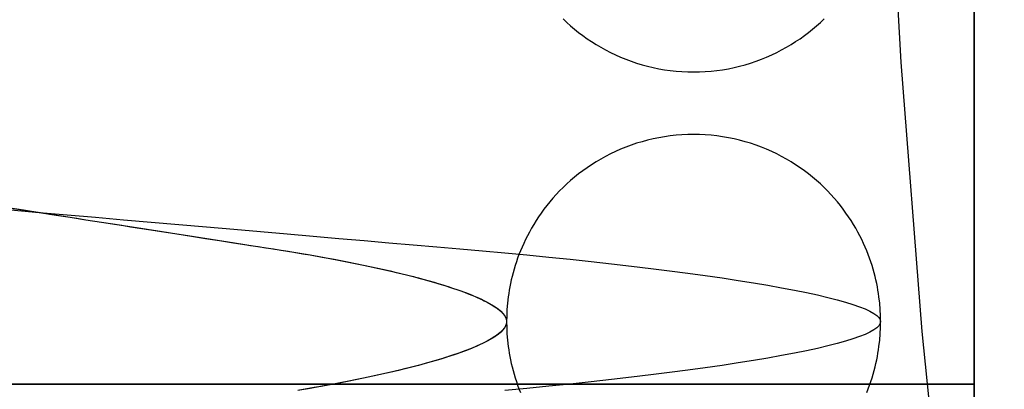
# Model space of a CAD drawing. Header units: millimetres. Extents: x -88 to 88, y -12 to 103.
# Tile 254 of 256: x -34.757 to -33.967, y 16.231 to 16.527. Entities that reach past the tile are written whole.
import ezdxf

# ---------------------------------------------------------------- set-up
doc = ezdxf.new("R2010")
doc.units = ezdxf.units.MM
doc.layers.add('Default', color=7, linetype='Continuous', true_color=0x000000)

msp = doc.modelspace()

# ---------------------------------------------------------------- linework, layer by layer
at = {"layer": 'Default', "color": 254, "true_color": 0xcad1ee}
for points in [[(-33.99118, 5.93519), (-33.99118, 18.03519)], [(-33.99118, 16.23519), (-33.99118, 18.03519)], [(-33.99118, 18.03519), (-33.99118, 5.93519)], [(-33.70447, 14.51683), (-33.76501, 14.73846), (-33.81983, 14.96003), (-33.869, 15.18134), (-33.91258, 15.40218), (-33.95065, 15.62237), (-33.98331, 15.84173), (-34.01064, 16.06006), (-34.03275, 16.27722), (-34.04974, 16.49302), (-34.06173, 16.70732), (-34.06884, 16.91997), (-34.07118, 17.13083)], [(-34.32079, 16.52769), (-34.31785, 16.5249), (-34.31481, 16.52217), (-34.31166, 16.5195), (-34.3084, 16.51689), (-34.30505, 16.51435), (-34.30159, 16.51188), (-34.29803, 16.50949), (-34.29437, 16.50718), (-34.29061, 16.50496), (-34.28677, 16.50283), (-34.28283, 16.50081), (-34.27881, 16.49889), (-34.2747, 16.49707), (-34.27052, 16.49538), (-34.26626, 16.4938), (-34.26194, 16.49234), (-34.25755, 16.491), (-34.2531, 16.4898), (-34.2486, 16.48873), (-34.24406, 16.4878), (-34.23947, 16.48701), (-34.23485, 16.48635), (-34.23021, 16.48585), (-34.22554, 16.48548), (-34.22086, 16.48526), (-34.21618, 16.48519), (-34.21149, 16.48526), (-34.20681, 16.48548), (-34.20215, 16.48585), (-34.1975, 16.48635), (-34.19288, 16.48701), (-34.1883, 16.4878), (-34.18375, 16.48873), (-34.17925, 16.4898), (-34.17481, 16.491), (-34.17042, 16.49234), (-34.16609, 16.4938), (-34.16184, 16.49538), (-34.15765, 16.49707), (-34.15355, 16.49889), (-34.14953, 16.50081), (-34.14559, 16.50283), (-34.14174, 16.50496), (-34.13799, 16.50718), (-34.13433, 16.50949), (-34.13077, 16.51188), (-34.12731, 16.51435), (-34.12395, 16.51689), (-34.1207, 16.5195), (-34.11755, 16.52217), (-34.1145, 16.5249), (-34.11157, 16.52769)], [(-34.06618, 16.28519), (-34.06625, 16.28995), (-34.06649, 16.29485), (-34.0669, 16.29991), (-34.0675, 16.3051), (-34.06788, 16.30775), (-34.06832, 16.31043), (-34.06881, 16.31315), (-34.06935, 16.31589), (-34.06996, 16.31867), (-34.07063, 16.32148), (-34.07137, 16.32432), (-34.07218, 16.32719), (-34.07305, 16.33008), (-34.074, 16.333), (-34.07502, 16.33594), (-34.07612, 16.3389), (-34.0773, 16.34188), (-34.07857, 16.34488), (-34.07991, 16.34789), (-34.08135, 16.35092), (-34.08287, 16.35395), (-34.08448, 16.35699), (-34.08619, 16.36004), (-34.08799, 16.36308), (-34.08989, 16.36612), (-34.09188, 16.36916), (-34.09398, 16.37218), (-34.09618, 16.37519), (-34.09848, 16.37818), (-34.10089, 16.38114), (-34.1034, 16.38408), (-34.10601, 16.38699), (-34.10874, 16.38986), (-34.11157, 16.39269), (-34.1145, 16.39547), (-34.11755, 16.3982), (-34.1207, 16.40087), (-34.12395, 16.40348), (-34.12731, 16.40603), (-34.13077, 16.4085), (-34.13433, 16.41089), (-34.13799, 16.4132), (-34.14174, 16.41542), (-34.14559, 16.41754), (-34.14953, 16.41957), (-34.15355, 16.42149), (-34.15765, 16.4233), (-34.16184, 16.425), (-34.16609, 16.42658), (-34.17042, 16.42804), (-34.17481, 16.42937), (-34.17925, 16.43057), (-34.18375, 16.43164), (-34.1883, 16.43257), (-34.19288, 16.43337), (-34.1975, 16.43402), (-34.20215, 16.43453), (-34.20681, 16.43489), (-34.21149, 16.43511), (-34.21618, 16.43519), (-34.22086, 16.43511), (-34.22554, 16.43489), (-34.23021, 16.43453), (-34.23485, 16.43402), (-34.23947, 16.43337), (-34.24406, 16.43257), (-34.2486, 16.43164), (-34.2531, 16.43057), (-34.25755, 16.42937), (-34.26194, 16.42804), (-34.26626, 16.42658), (-34.27052, 16.425), (-34.2747, 16.4233), (-34.27881, 16.42149), (-34.28283, 16.41957), (-34.28677, 16.41754), (-34.29061, 16.41542), (-34.29437, 16.4132), (-34.29803, 16.41089), (-34.30159, 16.4085), (-34.30505, 16.40603), (-34.3084, 16.40348), (-34.31166, 16.40087), (-34.31481, 16.3982), (-34.31785, 16.39547), (-34.32079, 16.39269), (-34.32362, 16.38986), (-34.32634, 16.38699), (-34.32896, 16.38408), (-34.33147, 16.38114), (-34.33388, 16.37818), (-34.33618, 16.37519), (-34.33838, 16.37218), (-34.34047, 16.36916), (-34.34247, 16.36612), (-34.34437, 16.36308), (-34.34617, 16.36004), (-34.34787, 16.35699), (-34.34949, 16.35395), (-34.35101, 16.35092), (-34.35244, 16.34789), (-34.35379, 16.34488), (-34.35505, 16.34188), (-34.35623, 16.3389), (-34.35733, 16.33594), (-34.35835, 16.333), (-34.3593, 16.33008), (-34.36018, 16.32719), (-34.36098, 16.32432), (-34.36172, 16.32148), (-34.36239, 16.31867), (-34.363, 16.31589), (-34.36355, 16.31315), (-34.36404, 16.31043), (-34.36447, 16.30775), (-34.36485, 16.3051), (-34.36545, 16.29991), (-34.36587, 16.29485), (-34.3661, 16.28995), (-34.36618, 16.28519)], [(-34.36618, 16.28519), (-34.3661, 16.28043), (-34.36587, 16.27552), (-34.36545, 16.27047), (-34.36485, 16.26528), (-34.36447, 16.26263), (-34.36404, 16.25994), (-34.36355, 16.25723), (-34.363, 16.25448), (-34.36239, 16.2517), (-34.36172, 16.24889), (-34.36098, 16.24605), (-34.36018, 16.24319), (-34.3593, 16.24029), (-34.35835, 16.23738), (-34.35733, 16.23444), (-34.35623, 16.23147), (-34.35505, 16.22849)], [(-34.0773, 16.22849), (-34.07612, 16.23147), (-34.07502, 16.23444), (-34.074, 16.23738), (-34.07305, 16.24029), (-34.07218, 16.24319), (-34.07137, 16.24605), (-34.07063, 16.24889), (-34.06996, 16.2517), (-34.06935, 16.25448), (-34.06881, 16.25723), (-34.06832, 16.25994), (-34.06788, 16.26263), (-34.0675, 16.26528), (-34.0669, 16.27047), (-34.06649, 16.27552), (-34.06625, 16.28043), (-34.06618, 16.28519)], [(-35.49118, 16.23519), (-33.99118, 16.23519)], [(-35.49118, 16.23519), (-33.99118, 16.23519)], [(-33.99118, 16.23519), (-35.49118, 16.23519)], [(-33.99118, 16.23519), (-33.99118, 5.93519)]]:
    msp.add_lwpolyline(points, dxfattribs=at)
at = {"layer": 'Default', "color": 254, "true_color": 0xcad1ee, "extrusion": (0.866025, 9.40606e-15, -0.5)}
msp.add_lwpolyline([(16.57685, -20.54629), (16.57209, -20.54622), (16.56719, -20.54598), (16.56214, -20.54557), (16.55694, -20.54497), (16.55429, -20.54459), (16.55161, -20.54415), (16.5489, -20.54366), (16.54615, -20.54312), (16.54337, -20.54251), (16.54056, -20.54184), (16.53772, -20.5411), (16.53485, -20.54029), (16.53196, -20.53942), (16.52904, -20.53847), (16.5261, -20.53745), (16.52314, -20.53635), (16.52016, -20.53517), (16.51716, -20.5339), (16.51415, -20.53256), (16.51112, -20.53112), (16.50809, -20.5296), (16.50505, -20.52799), (16.50201, -20.52628), (16.49896, -20.52448), (16.49592, -20.52258), (16.49289, -20.52059), (16.48986, -20.51849), (16.48685, -20.51629), (16.48386, -20.51399), (16.4809, -20.51159), (16.47796, -20.50907), (16.47505, -20.50646), (16.47218, -20.50373), (16.46935, -20.5009), (16.46657, -20.49797), (16.46384, -20.49492), (16.46117, -20.49177), (16.45856, -20.48852), (16.45601, -20.48516), (16.45354, -20.4817), (16.45115, -20.47814), (16.44885, -20.47448), (16.44663, -20.47073), (16.4445, -20.46688), (16.44248, -20.46294), (16.44055, -20.45892), (16.43874, -20.45482), (16.43704, -20.45063), (16.43546, -20.44638), (16.434, -20.44205), (16.43267, -20.43766), (16.43147, -20.43322), (16.4304, -20.42872), (16.42947, -20.42417), (16.42867, -20.41959), (16.42802, -20.41497), (16.42751, -20.41032), (16.42715, -20.40566), (16.42693, -20.40098), (16.42685, -20.39629), (16.42693, -20.39161), (16.42715, -20.38693), (16.42751, -20.38226), (16.42802, -20.37762), (16.42867, -20.373), (16.42947, -20.36841), (16.4304, -20.36387), (16.43147, -20.35937), (16.43267, -20.35492), (16.434, -20.35053), (16.43546, -20.34621), (16.43704, -20.34195), (16.43874, -20.33777), (16.44055, -20.33366), (16.44248, -20.32964), (16.4445, -20.3257), (16.44663, -20.32186), (16.44885, -20.3181), (16.45115, -20.31444), (16.45354, -20.31088), (16.45601, -20.30742), (16.45856, -20.30407), (16.46117, -20.30081), (16.46384, -20.29766), (16.46657, -20.29462), (16.46935, -20.29168), (16.47218, -20.28885), (16.47505, -20.28613), (16.47796, -20.28351), (16.4809, -20.281), (16.48386, -20.27859), (16.48685, -20.27629), (16.48986, -20.27409), (16.49289, -20.272), (16.49592, -20.27), (16.49896, -20.2681), (16.50201, -20.2663), (16.50505, -20.2646), (16.50809, -20.26298), (16.51112, -20.26146), (16.51415, -20.26003), (16.51716, -20.25868), (16.52016, -20.25742), (16.52314, -20.25624), (16.5261, -20.25514), (16.52904, -20.25412), (16.53196, -20.25317), (16.53485, -20.25229), (16.53772, -20.25149), (16.54056, -20.25075), (16.54337, -20.25008), (16.54615, -20.24947), (16.5489, -20.24892), (16.55161, -20.24843), (16.55429, -20.248), (16.55694, -20.24762), (16.56214, -20.24702), (16.56719, -20.2466), (16.57209, -20.24637), (16.57685, -20.24629)], dxfattribs=at)
at = {"layer": 'Default', "color": 254, "true_color": 0xcad1ee, "extrusion": (0.866025, -6.60351e-14, 0.5)}
msp.add_lwpolyline([(16.34352, 13.14488), (16.34828, 13.14496), (16.35319, 13.1452), (16.35824, 13.14561), (16.36343, 13.14621), (16.36608, 13.14659), (16.36876, 13.14702), (16.37148, 13.14751), (16.37423, 13.14806), (16.37701, 13.14867), (16.37982, 13.14934), (16.38265, 13.15008), (16.38552, 13.15088), (16.38841, 13.15176), (16.39133, 13.15271), (16.39427, 13.15373), (16.39723, 13.15483), (16.40022, 13.15601), (16.40321, 13.15727), (16.40623, 13.15862), (16.40925, 13.16005), (16.41229, 13.16157), (16.41533, 13.16319), (16.41837, 13.16489), (16.42141, 13.16669), (16.42445, 13.16859), (16.42749, 13.17059), (16.43051, 13.17269), (16.43352, 13.17488), (16.43651, 13.17719), (16.43948, 13.17959), (16.44242, 13.1821), (16.44532, 13.18472), (16.44819, 13.18744), (16.45102, 13.19027), (16.4538, 13.19321), (16.45653, 13.19625), (16.45921, 13.1994), (16.46182, 13.20266), (16.46436, 13.20602), (16.46683, 13.20948), (16.46922, 13.21304), (16.47153, 13.21669), (16.47375, 13.22045), (16.47587, 13.2243), (16.4779, 13.22823), (16.47982, 13.23226), (16.48163, 13.23636), (16.48333, 13.24054), (16.48491, 13.2448), (16.48637, 13.24913), (16.4877, 13.25352), (16.48891, 13.25796), (16.48997, 13.26246), (16.49091, 13.267), (16.4917, 13.27159), (16.49235, 13.27621), (16.49286, 13.28085), (16.49323, 13.28552), (16.49345, 13.2902), (16.49352, 13.29488), (16.49345, 13.29957), (16.49323, 13.30425), (16.49286, 13.30892), (16.49235, 13.31356), (16.4917, 13.31818), (16.49091, 13.32276), (16.48997, 13.32731), (16.48891, 13.33181), (16.4877, 13.33625), (16.48637, 13.34064), (16.48491, 13.34497), (16.48333, 13.34922), (16.48163, 13.35341), (16.47982, 13.35751), (16.4779, 13.36154), (16.47587, 13.36547), (16.47375, 13.36932), (16.47153, 13.37307), (16.46922, 13.37673), (16.46683, 13.38029), (16.46436, 13.38375), (16.46182, 13.38711), (16.45921, 13.39037), (16.45653, 13.39351), (16.4538, 13.39656), (16.45102, 13.39949), (16.44819, 13.40232), (16.44532, 13.40505), (16.44242, 13.40767), (16.43948, 13.41018), (16.43651, 13.41258), (16.43352, 13.41488), (16.43051, 13.41708), (16.42749, 13.41918), (16.42445, 13.42118), (16.42141, 13.42307), (16.41837, 13.42488), (16.41533, 13.42658), (16.41229, 13.42819), (16.40925, 13.42972), (16.40623, 13.43115), (16.40321, 13.4325), (16.40022, 13.43376), (16.39723, 13.43494), (16.39427, 13.43604), (16.39133, 13.43706), (16.38841, 13.43801), (16.38552, 13.43888), (16.38265, 13.43969), (16.37982, 13.44043), (16.37701, 13.4411), (16.37423, 13.44171), (16.37148, 13.44226), (16.36876, 13.44275), (16.36608, 13.44318), (16.36343, 13.44356), (16.35824, 13.44416), (16.35319, 13.44457), (16.34828, 13.44481), (16.34352, 13.44488)], dxfattribs=at)
at = {"layer": 'Default', "color": 254, "true_color": 0xcad1ee, "extrusion": (0.866025, 2.35922e-14, -0.5)}
msp.add_lwpolyline([(16.22685, -20.24629), (16.23161, -20.24637), (16.23652, -20.2466), (16.24157, -20.24702), (16.24677, -20.24762), (16.24941, -20.248), (16.2521, -20.24843), (16.25481, -20.24892), (16.25756, -20.24947), (16.26034, -20.25008), (16.26315, -20.25075), (16.26599, -20.25149), (16.26885, -20.25229), (16.27175, -20.25317), (16.27466, -20.25412), (16.27761, -20.25514), (16.28057, -20.25624), (16.28355, -20.25742), (16.28655, -20.25868), (16.28956, -20.26003), (16.29258, -20.26146), (16.29562, -20.26298), (16.29866, -20.2646), (16.3017, -20.2663), (16.30475, -20.2681), (16.30779, -20.27), (16.31082, -20.272), (16.31385, -20.27409), (16.31685, -20.27629), (16.31984, -20.27859), (16.32281, -20.281), (16.32575, -20.28351), (16.32866, -20.28613), (16.33153, -20.28885), (16.33436, -20.29168), (16.33714, -20.29462), (16.33987, -20.29766), (16.34254, -20.30081), (16.34515, -20.30407), (16.34769, -20.30742), (16.35016, -20.31088), (16.35256, -20.31444), (16.35486, -20.3181), (16.35708, -20.32186), (16.35921, -20.3257), (16.36123, -20.32964), (16.36315, -20.33366), (16.36497, -20.33777), (16.36667, -20.34195), (16.36825, -20.34621), (16.3697, -20.35053), (16.37104, -20.35492), (16.37224, -20.35937), (16.37331, -20.36387), (16.37424, -20.36841), (16.37503, -20.373), (16.37569, -20.37762), (16.3762, -20.38226), (16.37656, -20.38693), (16.37678, -20.39161), (16.37685, -20.39629), (16.37678, -20.40098), (16.37656, -20.40566), (16.3762, -20.41032), (16.37569, -20.41497), (16.37503, -20.41959), (16.37424, -20.42417), (16.37331, -20.42872), (16.37224, -20.43322), (16.37104, -20.43766), (16.3697, -20.44205), (16.36825, -20.44638), (16.36667, -20.45063), (16.36497, -20.45482), (16.36315, -20.45892), (16.36123, -20.46294), (16.35921, -20.46688), (16.35708, -20.47073), (16.35486, -20.47448), (16.35256, -20.47814), (16.35016, -20.4817), (16.34769, -20.48516), (16.34515, -20.48852), (16.34254, -20.49177), (16.33987, -20.49492), (16.33714, -20.49797), (16.33436, -20.5009), (16.33153, -20.50373), (16.32866, -20.50646), (16.32575, -20.50907), (16.32281, -20.51159), (16.31984, -20.51399), (16.31685, -20.51629), (16.31385, -20.51849), (16.31082, -20.52059), (16.30779, -20.52258), (16.30475, -20.52448), (16.3017, -20.52628), (16.29866, -20.52799), (16.29562, -20.5296), (16.29258, -20.53112), (16.28956, -20.53256), (16.28655, -20.5339), (16.28355, -20.53517), (16.28057, -20.53635), (16.27761, -20.53745), (16.27466, -20.53847), (16.27175, -20.53942), (16.26885, -20.54029), (16.26599, -20.5411), (16.26315, -20.54184), (16.26034, -20.54251), (16.25756, -20.54312), (16.25481, -20.54366), (16.2521, -20.54415), (16.24941, -20.54459), (16.24677, -20.54497), (16.24157, -20.54557), (16.23652, -20.54598), (16.23161, -20.54622), (16.22685, -20.54629)], dxfattribs=at)
at = {"layer": 'Default', "color": 254, "true_color": 0xcad1ee, "extrusion": (0.866025, -5.47402e-15, 0.5)}
msp.add_lwpolyline([(16.34352, 13.44488), (16.33876, 13.44481), (16.33385, 13.44457), (16.3288, 13.44416), (16.32361, 13.44356), (16.32096, 13.44318), (16.31828, 13.44275), (16.31556, 13.44226), (16.31281, 13.44171), (16.31004, 13.4411), (16.30723, 13.44043), (16.30439, 13.43969), (16.30152, 13.43888), (16.29863, 13.43801), (16.29571, 13.43706), (16.29277, 13.43604), (16.28981, 13.43494), (16.28683, 13.43376), (16.28383, 13.4325), (16.28082, 13.43115), (16.27779, 13.42972), (16.27476, 13.42819), (16.27172, 13.42658), (16.26867, 13.42488), (16.26563, 13.42307), (16.26259, 13.42118), (16.25955, 13.41918), (16.25653, 13.41708), (16.25352, 13.41488), (16.25053, 13.41258), (16.24756, 13.41018), (16.24462, 13.40767), (16.24172, 13.40505), (16.23885, 13.40232), (16.23602, 13.39949), (16.23324, 13.39656), (16.23051, 13.39351), (16.22783, 13.39037), (16.22522, 13.38711), (16.22268, 13.38375), (16.22021, 13.38029), (16.21782, 13.37673), (16.21551, 13.37307), (16.21329, 13.36932), (16.21117, 13.36547), (16.20914, 13.36154), (16.20722, 13.35751), (16.20541, 13.35341), (16.20371, 13.34922), (16.20213, 13.34497), (16.20067, 13.34064), (16.19934, 13.33625), (16.19814, 13.33181), (16.19707, 13.32731), (16.19613, 13.32276), (16.19534, 13.31818), (16.19469, 13.31356), (16.19418, 13.30892), (16.19381, 13.30425), (16.19359, 13.29957), (16.19352, 13.29488), (16.19359, 13.2902), (16.19381, 13.28552), (16.19418, 13.28085), (16.19469, 13.27621), (16.19534, 13.27159), (16.19613, 13.267), (16.19707, 13.26246), (16.19814, 13.25796), (16.19934, 13.25352), (16.20067, 13.24913), (16.20213, 13.2448), (16.20371, 13.24054), (16.20541, 13.23636), (16.20722, 13.23226), (16.20914, 13.22823), (16.21117, 13.2243), (16.21329, 13.22045), (16.21551, 13.21669), (16.21782, 13.21304), (16.22021, 13.20948), (16.22268, 13.20602), (16.22522, 13.20266), (16.22783, 13.1994), (16.23051, 13.19625), (16.23324, 13.19321), (16.23602, 13.19027), (16.23885, 13.18744), (16.24172, 13.18472), (16.24462, 13.1821), (16.24756, 13.17959), (16.25053, 13.17719), (16.25352, 13.17488), (16.25653, 13.17269), (16.25955, 13.17059), (16.26259, 13.16859), (16.26563, 13.16669), (16.26867, 13.16489), (16.27172, 13.16319), (16.27476, 13.16157), (16.27779, 13.16005), (16.28082, 13.15862), (16.28383, 13.15727), (16.28683, 13.15601), (16.28981, 13.15483), (16.29277, 13.15373), (16.29571, 13.15271), (16.29863, 13.15176), (16.30152, 13.15088), (16.30439, 13.15008), (16.30723, 13.14934), (16.31004, 13.14867), (16.31281, 13.14806), (16.31556, 13.14751), (16.31828, 13.14702), (16.32096, 13.14659), (16.32361, 13.14621), (16.3288, 13.14561), (16.33385, 13.1452), (16.33876, 13.14496), (16.34352, 13.14488)], dxfattribs=at)
at = {"layer": 'Default', "color": 254, "true_color": 0xcad1ee, "extrusion": (1, 0, 0)}
msp.add_lwpolyline([(16.23519, -4.57), (16.23519, -4.9)], dxfattribs=at)
msp.add_lwpolyline([(16.23519, -4.57), (16.23519, -4.9)], dxfattribs=at)
at = {"layer": 'Default', "color": 254, "true_color": 0xcad1ee}
for points in [[(-34.76627, 16.37659, -4.47416), (-34.75373, 16.37464, -4.47479), (-34.74118, 16.37269, -4.475), (-34.72862, 16.37073, -4.47479), (-34.71609, 16.36878, -4.47416), (-34.70359, 16.36684, -4.47311), (-34.69116, 16.36491, -4.47165), (-34.67881, 16.36299, -4.46978), (-34.66657, 16.36108, -4.4675), (-34.65445, 16.3592, -4.46483), (-34.64247, 16.35733, -4.46178), (-34.63065, 16.35549, -4.45834), (-34.619, 16.35368, -4.45454), (-34.60755, 16.3519, -4.45038), (-34.59631, 16.35015, -4.44589), (-34.58528, 16.34844, -4.44106), (-34.5745, 16.34676, -4.43592), (-34.56396, 16.34512, -4.43048), (-34.55368, 16.34352, -4.42476), (-34.54358, 16.34192, -4.41872), (-34.5336, 16.34028, -4.41231), (-34.52376, 16.3386, -4.40554), (-34.51407, 16.33689, -4.3984), (-34.50455, 16.33514, -4.39092), (-34.49522, 16.33336, -4.38308), (-34.48611, 16.33155, -4.37489), (-34.47723, 16.32971, -4.36637), (-34.46859, 16.32785, -4.35753), (-34.46021, 16.32596, -4.34836), (-34.45212, 16.32406, -4.3389), (-34.44433, 16.32213, -4.32914), (-34.43685, 16.3202, -4.31911), (-34.42969, 16.31826, -4.30881), (-34.42288, 16.31631, -4.29827), (-34.41642, 16.31435, -4.2875), (-34.41032, 16.3124, -4.27652), (-34.4046, 16.31045, -4.26535), (-34.39926, 16.30851, -4.25401), (-34.39431, 16.30657, -4.24251), (-34.38976, 16.30465, -4.23088), (-34.38561, 16.30275, -4.21914), (-34.38186, 16.30086, -4.20731), (-34.37852, 16.299, -4.1954), (-34.37558, 16.29716, -4.18345), (-34.37305, 16.29535, -4.17146), (-34.37092, 16.29357, -4.15947), (-34.3692, 16.29182, -4.14748), (-34.36786, 16.2901, -4.13552), (-34.36692, 16.28843, -4.12361), (-34.36636, 16.28679, -4.11177), (-34.36618, 16.28519, -4.1), (-34.36636, 16.28359, -4.08823), (-34.36692, 16.28195, -4.07639), (-34.36786, 16.28027, -4.06448), (-34.3692, 16.27856, -4.05252), (-34.37092, 16.27681, -4.04053), (-34.37305, 16.27503, -4.02854), (-34.37558, 16.27321, -4.01655), (-34.37852, 16.27138, -4.0046), (-34.38186, 16.26951, -3.99269), (-34.38561, 16.26763, -3.98086), (-34.38976, 16.26572, -3.96912), (-34.39431, 16.2638, -3.95749), (-34.39926, 16.26187, -3.94599), (-34.4046, 16.25992, -3.93465), (-34.41032, 16.25797, -3.92348), (-34.41642, 16.25602, -3.9125), (-34.42288, 16.25407, -3.90173), (-34.42969, 16.25212, -3.89119), (-34.43685, 16.25017, -3.88089), (-34.44433, 16.24824, -3.87086), (-34.45212, 16.24632, -3.8611), (-34.46021, 16.24442, -3.85164), (-34.46859, 16.24253, -3.84247), (-34.47723, 16.24067, -3.83363), (-34.48611, 16.23883, -3.82511), (-34.49522, 16.23702, -3.81692), (-34.50455, 16.23523, -3.80908), (-34.51407, 16.23349, -3.8016), (-34.52376, 16.23177, -3.79446), (-34.5336, 16.23009, -3.78769)], [(-34.76378, 16.37464, -4.77462), (-34.74118, 16.37269, -4.775), (-34.71857, 16.37073, -4.77462), (-34.69601, 16.36878, -4.77349), (-34.67352, 16.36684, -4.7716), (-34.65115, 16.36491, -4.76897), (-34.62892, 16.36299, -4.7656), (-34.60688, 16.36108, -4.76151), (-34.58506, 16.3592, -4.7567), (-34.5635, 16.35733, -4.7512), (-34.54222, 16.35549, -4.74501), (-34.52126, 16.35368, -4.73817), (-34.50065, 16.3519, -4.73069), (-34.48041, 16.35015, -4.7226), (-34.46057, 16.34844, -4.71391), (-34.44115, 16.34676, -4.70466), (-34.42218, 16.34512, -4.69487), (-34.40368, 16.34352, -4.68457), (-34.3855, 16.34192, -4.67369), (-34.36754, 16.34028, -4.66216), (-34.34982, 16.3386, -4.64997), (-34.33238, 16.33689, -4.63713), (-34.31525, 16.33514, -4.62365), (-34.29846, 16.33336, -4.60954), (-34.28206, 16.33155, -4.59481), (-34.26606, 16.32971, -4.57947), (-34.25051, 16.32785, -4.56355), (-34.23544, 16.32596, -4.54706), (-34.22088, 16.32406, -4.53002), (-34.20685, 16.32213, -4.51245), (-34.19338, 16.3202, -4.49439), (-34.1805, 16.31826, -4.47586), (-34.16824, 16.31631, -4.45689), (-34.15661, 16.31435, -4.4375), (-34.14564, 16.3124, -4.41774), (-34.13534, 16.31045, -4.39763), (-34.12573, 16.30851, -4.37721), (-34.11682, 16.30657, -4.35652), (-34.10862, 16.30465, -4.33559), (-34.10115, 16.30275, -4.31445), (-34.0944, 16.30086, -4.29315), (-34.08839, 16.299, -4.27173), (-34.0831, 16.29716, -4.25021), (-34.07855, 16.29535, -4.22863), (-34.07472, 16.29357, -4.20704), (-34.07161, 16.29182, -4.18547), (-34.06921, 16.2901, -4.16394), (-34.06752, 16.28843, -4.1425), (-34.06651, 16.28679, -4.12118), (-34.06618, 16.28519, -4.1), (-34.06651, 16.28359, -4.07882), (-34.06752, 16.28195, -4.0575), (-34.06921, 16.28027, -4.03606), (-34.07161, 16.27856, -4.01453), (-34.07472, 16.27681, -3.99296), (-34.07855, 16.27503, -3.97137), (-34.0831, 16.27321, -3.94979), (-34.08839, 16.27138, -3.92828), (-34.0944, 16.26951, -3.90685), (-34.10115, 16.26763, -3.88555), (-34.10862, 16.26572, -3.86442), (-34.11682, 16.2638, -3.84348), (-34.12573, 16.26187, -3.82279), (-34.13534, 16.25992, -3.80237), (-34.14564, 16.25797, -3.78226), (-34.15661, 16.25602, -3.7625), (-34.16824, 16.25407, -3.74312), (-34.1805, 16.25212, -3.72414), (-34.19338, 16.25017, -3.70561), (-34.20685, 16.24824, -3.68755), (-34.22088, 16.24632, -3.66999), (-34.23544, 16.24442, -3.65295), (-34.25051, 16.24253, -3.63645), (-34.26606, 16.24067, -3.62053), (-34.28206, 16.23883, -3.60519), (-34.29846, 16.23702, -3.59046), (-34.31525, 16.23523, -3.57635), (-34.33238, 16.23349, -3.56287), (-34.34982, 16.23177, -3.55003), (-34.36754, 16.23009, -3.53784)], [(-34.7619, 16.37591, -4.47443), (-34.75461, 16.37478, -4.47476), (-34.74732, 16.37364, -4.47495), (-34.74003, 16.37251, -4.475), (-34.73274, 16.37138, -4.47491), (-34.72546, 16.37024, -4.47467), (-34.71819, 16.36911, -4.4743), (-34.71093, 16.36798, -4.47378), (-34.70368, 16.36686, -4.47312), (-34.69645, 16.36573, -4.47233), (-34.68924, 16.36461, -4.47139), (-34.68204, 16.36349, -4.47031), (-34.67487, 16.36237, -4.46909), (-34.66772, 16.36126, -4.46774), (-34.66059, 16.36015, -4.46624), (-34.65349, 16.35905, -4.46461), (-34.64642, 16.35795, -4.46283), (-34.63938, 16.35685, -4.46092), (-34.63238, 16.35576, -4.45887), (-34.62541, 16.35468, -4.45669), (-34.61848, 16.3536, -4.45436), (-34.61159, 16.35253, -4.4519), (-34.60474, 16.35146, -4.4493), (-34.59793, 16.3504, -4.44656), (-34.59117, 16.34935, -4.44369), (-34.58446, 16.34831, -4.44068), (-34.5778, 16.34727, -4.43754), (-34.57153, 16.3463, -4.43443), (-34.56534, 16.34534, -4.43122), (-34.55922, 16.34439, -4.4279), (-34.55317, 16.34344, -4.42447), (-34.54718, 16.34249, -4.42093), (-34.54126, 16.34154, -4.41727), (-34.53539, 16.34058, -4.4135), (-34.52959, 16.33961, -4.4096), (-34.5237, 16.3386, -4.4055), (-34.51792, 16.33758, -4.4013), (-34.51222, 16.33656, -4.397), (-34.50662, 16.33553, -4.39259), (-34.5011, 16.33449, -4.38808), (-34.49566, 16.33345, -4.38346), (-34.49031, 16.33239, -4.37873), (-34.48503, 16.33133, -4.37389), (-34.4797, 16.33023, -4.3688), (-34.47447, 16.32912, -4.36362), (-34.46935, 16.32801, -4.35834), (-34.46434, 16.3269, -4.35296), (-34.45944, 16.32578, -4.34748), (-34.45464, 16.32466, -4.34192), (-34.44996, 16.32353, -4.33626), (-34.44539, 16.3224, -4.33051), (-34.44093, 16.32127, -4.32468), (-34.43659, 16.32013, -4.31875), (-34.43237, 16.319, -4.31275), (-34.42826, 16.31786, -4.30666), (-34.42427, 16.31671, -4.30049), (-34.4204, 16.31557, -4.29424), (-34.41665, 16.31443, -4.28791), (-34.41303, 16.31328, -4.2815), (-34.40954, 16.31214, -4.27505), (-34.40618, 16.311, -4.26853), (-34.40295, 16.30986, -4.26195), (-34.39985, 16.30873, -4.25531), (-34.39688, 16.3076, -4.24862), (-34.39405, 16.30647, -4.24187), (-34.39134, 16.30534, -4.23506), (-34.38877, 16.30422, -4.22821), (-34.38634, 16.3031, -4.2213), (-34.38404, 16.30198, -4.21435), (-34.38187, 16.30087, -4.20735), (-34.37984, 16.29976, -4.20031), (-34.37795, 16.29866, -4.19322), (-34.37619, 16.29757, -4.1861), (-34.37458, 16.29648, -4.17894), (-34.3731, 16.29539, -4.17174), (-34.37181, 16.29435, -4.16475), (-34.37065, 16.29331, -4.15775), (-34.36962, 16.29229, -4.15074), (-34.36873, 16.29128, -4.14372), (-34.36797, 16.29027, -4.13668), (-34.36735, 16.28927, -4.12962), (-34.36685, 16.28828, -4.12253), (-34.36649, 16.28729, -4.11542), (-34.36627, 16.28633, -4.10842), (-34.36618, 16.28537, -4.10143), (-34.36621, 16.28442, -4.09446), (-34.36638, 16.28347, -4.08749), (-34.36668, 16.28251, -4.08053), (-34.36711, 16.28154, -4.07357), (-34.36767, 16.28057, -4.0666), (-34.36836, 16.27958, -4.05964), (-34.36922, 16.27853, -4.05231), (-34.37023, 16.27746, -4.04501), (-34.37138, 16.27639, -4.03774), (-34.37267, 16.27532, -4.0305), (-34.3741, 16.27424, -4.0233), (-34.37567, 16.27315, -4.01614), (-34.37738, 16.27206, -4.00902), (-34.37923, 16.27096, -4.00193), (-34.38121, 16.26986, -3.99489), (-34.38332, 16.26875, -3.9879), (-34.38557, 16.26764, -3.98095), (-34.38796, 16.26653, -3.97405), (-34.39048, 16.26541, -3.9672), (-34.39313, 16.26429, -3.96041), (-34.39591, 16.26316, -3.95366), (-34.39882, 16.26203, -3.94698), (-34.40186, 16.26091, -3.94035), (-34.40503, 16.25977, -3.93378), (-34.40832, 16.25864, -3.92728), (-34.41174, 16.25751, -3.92084), (-34.41529, 16.25637, -3.91446), (-34.41897, 16.25524, -3.90815), (-34.42276, 16.2541, -3.90191), (-34.42668, 16.25297, -3.89575), (-34.43073, 16.25183, -3.88965), (-34.43489, 16.2507, -3.88363), (-34.43918, 16.24956, -3.87769), (-34.44358, 16.24843, -3.87183), (-34.4481, 16.2473, -3.86605), (-34.45274, 16.24617, -3.86035), (-34.4575, 16.24504, -3.85474), (-34.46238, 16.24392, -3.84921), (-34.46721, 16.24283, -3.84394), (-34.47214, 16.24175, -3.83876), (-34.47717, 16.24068, -3.83369), (-34.48228, 16.23961, -3.82871), (-34.4875, 16.23855, -3.82383), (-34.4928, 16.23749, -3.81905), (-34.49819, 16.23644, -3.81437), (-34.50367, 16.2354, -3.8098), (-34.50924, 16.23436, -3.80533), (-34.5149, 16.23334, -3.80096), (-34.52063, 16.23232, -3.79671), (-34.52645, 16.2313, -3.79256), (-34.53236, 16.2303, -3.78852)]]:
    msp.add_polyline3d(points, dxfattribs=at)

doc.saveas('drawing.dxf')
